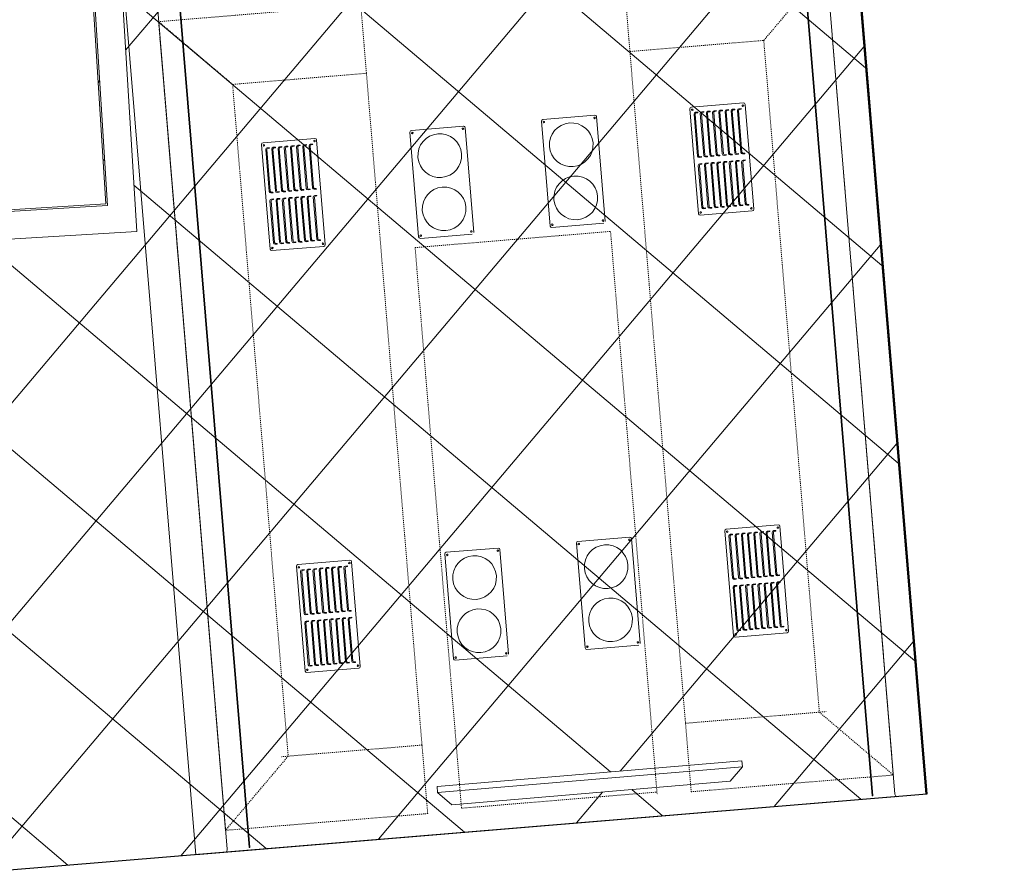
# Model space of a CAD drawing. Header units: millimetres. Extents: x 853417 to 929373, y -433185 to -369260.
# Tile 216 of 228: x 910617 to 913771, y -383041 to -380310. Entities that reach past the tile are written whole.
import ezdxf

# ---------------------------------------------------------------- set-up
doc = ezdxf.new("R2010")
doc.units = ezdxf.units.MM
doc.linetypes.add('Dash', pattern=[6.35, 3.175, -3.175])
for name, color, linetype, lineweight in [('I-FURN-PNLS', 7, 'Continuous', 9), ('KOKO-COLS', 7, 'Continuous', 9), ('KOKO-FLOR', 7, 'Continuous', 9), ('KOKO-FLOR-PATT', 7, 'Continuous', 9), ('KOKO-GENM', 7, 'Continuous', 9), ('KOKO-GENM-HDLN', 7, 'Dash', 9), ('KOKO-WALL', 7, 'Continuous', 9), ('KOKO_WALL', 7, 'Continuous', 9)]:
    doc.layers.add(name, color=color, linetype=linetype, lineweight=lineweight)

# ---------------------------------------------------------------- blocks, each defined once
blk = doc.blocks.new('Post - Ol_olev paekivipost 3-688282-1 korrus_SA_kunstihanke plaan')
at = {"layer": 'KOKO-COLS'}
for p, q in [((415, 415), (-415, 415)), ((-415, 415), (-415, -415)), ((415, -415), (415, 415)), ((-415, -415), (415, -415))]:
    blk.add_line(p, q, dxfattribs=at)
blk = doc.blocks.new('Ol_olev sisesein 23 - SS-01-3936557-1 korrus_SA_kunstihanke plaan')
at = {"layer": 'KOKO-WALL', "lineweight": 25}
for p, q in [((408756.1, 900791.3), (411546.1, 900933.3)), ((411546.1, 900933.3), (411716.8, 897581))]:
    blk.add_line(p, q, dxfattribs=at)
blk = doc.blocks.new('Framery 2Q - Framery 2Q standard table 72-4158664-1 korrus_SA_kunstihanke plaan')
at = {"layer": 'KOKO-GENM'}
for p, q in [((1402.5, 1174.7), (-1402.5, 1174.7)), ((-1402.5, 1174.7), (-1402.5, -1174.7)), ((-1393.5, 1073.2), (1393.5, 1073.2)), ((-1393.5, 1000.1), (-1393.5, 1002.1)), ((1393.5, 1002.1), (-1393.5, 1002.1)), ((-1393.5, 1000.1), (1393.5, 1000.1)), ((-850.4, 605), (-850.4, 772)), ((-845.4, 777), (-508.4, 777)), ((-830.8, 760.2), (-830.8, 753.2)), ((-828.8, 753.2), (-828.8, 757.5)), ((-825.8, 765.2), (-690.8, 765.2)), ((-691.4, 761.8), (-825.2, 761.8)), ((-687.8, 753.2), (-687.8, 757.5)), ((-685.8, 760.2), (-685.8, 753.2)), ((-665.8, 760.2), (-665.8, 753.2)), ((-663.8, 753.2), (-663.8, 757.5)), ((-660.8, 765.2), (-525.8, 765.2)), ((-526.4, 761.8), (-660.2, 761.8)), ((-522.8, 753.2), (-522.8, 757.5)), ((-520.8, 760.2), (-520.8, 753.2)), ((-503.4, 772), (-503.4, 605)), ((505.6, 605), (505.6, 772)), ((510.6, 777), (847.6, 777)), ((525.2, 760.2), (525.2, 753.2)), ((527.2, 753.2), (527.2, 757.5)), ((530.2, 765.2), (665.2, 765.2)), ((664.6, 761.8), (530.8, 761.8)), ((668.2, 753.2), (668.2, 757.5)), ((670.2, 760.2), (670.2, 753.2)), ((690.2, 760.2), (690.2, 753.2)), ((692.2, 753.2), (692.2, 757.5)), ((695.2, 765.2), (830.2, 765.2)), ((829.6, 761.8), (695.8, 761.8)), ((833.2, 753.2), (833.2, 757.5)), ((835.2, 760.2), (835.2, 753.2)), ((852.6, 772), (852.6, 605)), ((-828.8, 753.2), (-830.8, 753.2)), ((-830.8, 740.3), (-830.8, 733.3)), ((-828.8, 733.3), (-830.8, 733.3)), ((-828.8, 733.3), (-828.8, 737.6)), ((-825.8, 745.3), (-690.8, 745.3)), ((-691.4, 741.9), (-825.2, 741.9)), ((-685.8, 753.2), (-687.8, 753.2)), ((-687.8, 733.3), (-687.8, 737.6)), ((-685.8, 733.3), (-687.8, 733.3)), ((-685.8, 740.3), (-685.8, 733.3)), ((-663.8, 753.2), (-665.8, 753.2)), ((-665.8, 740.3), (-665.8, 733.3)), ((-663.8, 733.3), (-665.8, 733.3)), ((-663.8, 733.3), (-663.8, 737.6)), ((-660.8, 745.3), (-525.8, 745.3)), ((-526.4, 741.9), (-660.2, 741.9)), ((-520.8, 753.2), (-522.8, 753.2)), ((-522.8, 733.3), (-522.8, 737.6)), ((-520.8, 733.3), (-522.8, 733.3)), ((-520.8, 740.3), (-520.8, 733.3)), ((527.2, 753.2), (525.2, 753.2)), ((525.2, 740.3), (525.2, 733.3)), ((527.2, 733.3), (525.2, 733.3)), ((527.2, 733.3), (527.2, 737.6)), ((530.2, 745.3), (665.2, 745.3)), ((664.6, 741.9), (530.8, 741.9)), ((670.2, 753.2), (668.2, 753.2)), ((668.2, 733.3), (668.2, 737.6)), ((670.2, 733.3), (668.2, 733.3)), ((670.2, 740.3), (670.2, 733.3)), ((692.2, 753.2), (690.2, 753.2)), ((690.2, 740.3), (690.2, 733.3)), ((692.2, 733.3), (690.2, 733.3)), ((692.2, 733.3), (692.2, 737.6)), ((695.2, 745.3), (830.2, 745.3)), ((829.6, 741.9), (695.8, 741.9)), ((835.2, 753.2), (833.2, 753.2)), ((833.2, 733.3), (833.2, 737.6)), ((835.2, 733.3), (833.2, 733.3)), ((835.2, 740.3), (835.2, 733.3)), ((-830.8, 720.4), (-830.8, 713.4)), ((-828.8, 713.4), (-830.8, 713.4)), ((-830.8, 700.5), (-830.8, 693.5)), ((-828.8, 713.4), (-828.8, 717.8)), ((-828.8, 693.5), (-828.8, 697.9)), ((-825.8, 725.4), (-690.8, 725.4)), ((-825.8, 705.5), (-690.8, 705.5)), ((-691.4, 722), (-825.2, 722)), ((-691.4, 702.1), (-825.2, 702.1)), ((-687.8, 713.4), (-687.8, 717.8)), ((-685.8, 713.4), (-687.8, 713.4)), ((-687.8, 693.5), (-687.8, 697.9)), ((-685.8, 720.4), (-685.8, 713.4)), ((-685.8, 700.5), (-685.8, 693.5)), ((-665.8, 720.4), (-665.8, 713.4)), ((-663.8, 713.4), (-665.8, 713.4)), ((-665.8, 700.5), (-665.8, 693.5)), ((-663.8, 713.4), (-663.8, 717.8)), ((-663.8, 693.5), (-663.8, 697.9)), ((-660.8, 725.4), (-525.8, 725.4)), ((-660.8, 705.5), (-525.8, 705.5)), ((-526.4, 722), (-660.2, 722)), ((-526.4, 702.1), (-660.2, 702.1)), ((-522.8, 713.4), (-522.8, 717.8)), ((-520.8, 713.4), (-522.8, 713.4)), ((-522.8, 693.5), (-522.8, 697.9)), ((-520.8, 720.4), (-520.8, 713.4)), ((-520.8, 700.5), (-520.8, 693.5)), ((525.2, 720.4), (525.2, 713.4)), ((527.2, 713.4), (525.2, 713.4)), ((525.2, 700.5), (525.2, 693.5)), ((527.2, 713.4), (527.2, 717.8)), ((527.2, 693.5), (527.2, 697.9)), ((530.2, 725.4), (665.2, 725.4)), ((530.2, 705.5), (665.2, 705.5)), ((664.6, 722), (530.8, 722)), ((664.6, 702.1), (530.8, 702.1)), ((668.2, 713.4), (668.2, 717.8)), ((670.2, 713.4), (668.2, 713.4)), ((668.2, 693.5), (668.2, 697.9)), ((670.2, 720.4), (670.2, 713.4)), ((670.2, 700.5), (670.2, 693.5)), ((690.2, 720.4), (690.2, 713.4)), ((692.2, 713.4), (690.2, 713.4)), ((690.2, 700.5), (690.2, 693.5)), ((692.2, 713.4), (692.2, 717.8)), ((692.2, 693.5), (692.2, 697.9)), ((695.2, 725.4), (830.2, 725.4)), ((695.2, 705.5), (830.2, 705.5)), ((829.6, 722), (695.8, 722)), ((829.6, 702.1), (695.8, 702.1)), ((833.2, 713.4), (833.2, 717.8)), ((835.2, 713.4), (833.2, 713.4)), ((833.2, 693.5), (833.2, 697.9)), ((835.2, 720.4), (835.2, 713.4)), ((835.2, 700.5), (835.2, 693.5)), ((-828.8, 693.5), (-830.8, 693.5)), ((-830.8, 680.6), (-830.8, 673.6)), ((-828.8, 673.6), (-830.8, 673.6)), ((-828.8, 673.6), (-828.8, 678)), ((-825.8, 685.6), (-690.8, 685.6)), ((-825.8, 665.7), (-690.8, 665.7)), ((-691.4, 682.2), (-825.2, 682.2)), ((-685.8, 693.5), (-687.8, 693.5)), ((-687.8, 673.6), (-687.8, 678)), ((-685.8, 673.6), (-687.8, 673.6)), ((-685.8, 680.6), (-685.8, 673.6)), ((-663.8, 693.5), (-665.8, 693.5)), ((-665.8, 680.6), (-665.8, 673.6)), ((-663.8, 673.6), (-665.8, 673.6)), ((-663.8, 673.6), (-663.8, 678)), ((-660.8, 685.6), (-525.8, 685.6)), ((-660.8, 665.7), (-525.8, 665.7)), ((-526.4, 682.2), (-660.2, 682.2)), ((-520.8, 693.5), (-522.8, 693.5)), ((-522.8, 673.6), (-522.8, 678)), ((-520.8, 673.6), (-522.8, 673.6)), ((-520.8, 680.6), (-520.8, 673.6)), ((527.2, 693.5), (525.2, 693.5)), ((525.2, 680.6), (525.2, 673.6)), ((527.2, 673.6), (525.2, 673.6)), ((527.2, 673.6), (527.2, 678)), ((530.2, 685.6), (665.2, 685.6)), ((530.2, 665.7), (665.2, 665.7)), ((664.6, 682.2), (530.8, 682.2)), ((670.2, 693.5), (668.2, 693.5)), ((668.2, 673.6), (668.2, 678)), ((670.2, 673.6), (668.2, 673.6)), ((670.2, 680.6), (670.2, 673.6)), ((692.2, 693.5), (690.2, 693.5)), ((690.2, 680.6), (690.2, 673.6)), ((692.2, 673.6), (690.2, 673.6)), ((692.2, 673.6), (692.2, 678)), ((695.2, 685.6), (830.2, 685.6)), ((695.2, 665.7), (830.2, 665.7)), ((829.6, 682.2), (695.8, 682.2)), ((835.2, 693.5), (833.2, 693.5)), ((833.2, 673.6), (833.2, 678)), ((835.2, 673.6), (833.2, 673.6)), ((835.2, 680.6), (835.2, 673.6)), ((-830.8, 660.7), (-830.8, 653.7)), ((-828.8, 653.7), (-830.8, 653.7)), ((-830.8, 640.8), (-830.8, 633.8)), ((-828.8, 633.8), (-830.8, 633.8)), ((-828.8, 653.7), (-828.8, 658.1)), ((-828.8, 633.8), (-828.8, 638.2)), ((-825.8, 645.8), (-690.8, 645.8)), ((-691.4, 662.3), (-825.2, 662.3)), ((-691.4, 642.4), (-825.2, 642.4)), ((-687.8, 653.7), (-687.8, 658.1)), ((-685.8, 653.7), (-687.8, 653.7)), ((-687.8, 633.8), (-687.8, 638.2)), ((-685.8, 633.8), (-687.8, 633.8)), ((-685.8, 660.7), (-685.8, 653.7)), ((-685.8, 640.8), (-685.8, 633.8)), ((-665.8, 660.7), (-665.8, 653.7)), ((-663.8, 653.7), (-665.8, 653.7)), ((-665.8, 640.8), (-665.8, 633.8)), ((-663.8, 633.8), (-665.8, 633.8)), ((-663.8, 653.7), (-663.8, 658.1)), ((-663.8, 633.8), (-663.8, 638.2)), ((-660.8, 645.8), (-525.8, 645.8)), ((-526.4, 662.3), (-660.2, 662.3)), ((-526.4, 642.4), (-660.2, 642.4)), ((-522.8, 653.7), (-522.8, 658.1)), ((-520.8, 653.7), (-522.8, 653.7)), ((-522.8, 633.8), (-522.8, 638.2)), ((-520.8, 633.8), (-522.8, 633.8)), ((-520.8, 660.7), (-520.8, 653.7)), ((-520.8, 640.8), (-520.8, 633.8)), ((525.2, 660.7), (525.2, 653.7)), ((527.2, 653.7), (525.2, 653.7)), ((525.2, 640.8), (525.2, 633.8)), ((527.2, 633.8), (525.2, 633.8)), ((527.2, 653.7), (527.2, 658.1)), ((527.2, 633.8), (527.2, 638.2)), ((530.2, 645.8), (665.2, 645.8)), ((664.6, 662.3), (530.8, 662.3)), ((664.6, 642.4), (530.8, 642.4)), ((668.2, 653.7), (668.2, 658.1)), ((670.2, 653.7), (668.2, 653.7)), ((668.2, 633.8), (668.2, 638.2)), ((670.2, 633.8), (668.2, 633.8)), ((670.2, 660.7), (670.2, 653.7)), ((670.2, 640.8), (670.2, 633.8)), ((690.2, 660.7), (690.2, 653.7)), ((692.2, 653.7), (690.2, 653.7)), ((690.2, 640.8), (690.2, 633.8)), ((692.2, 633.8), (690.2, 633.8)), ((692.2, 653.7), (692.2, 658.1)), ((692.2, 633.8), (692.2, 638.2)), ((695.2, 645.8), (830.2, 645.8)), ((829.6, 662.3), (695.8, 662.3)), ((829.6, 642.4), (695.8, 642.4)), ((833.2, 653.7), (833.2, 658.1)), ((835.2, 653.7), (833.2, 653.7)), ((833.2, 633.8), (833.2, 638.2)), ((835.2, 633.8), (833.2, 633.8)), ((835.2, 660.7), (835.2, 653.7)), ((835.2, 640.8), (835.2, 633.8)), ((-508.4, 600), (-845.4, 600)), ((-830.8, 620.9), (-830.8, 613.9)), ((-828.8, 613.9), (-830.8, 613.9)), ((-828.8, 613.9), (-828.8, 618.3)), ((-825.8, 625.9), (-690.8, 625.9)), ((-691.4, 622.5), (-825.2, 622.5)), ((-687.8, 613.9), (-687.8, 618.3)), ((-685.8, 613.9), (-687.8, 613.9)), ((-685.8, 620.9), (-685.8, 613.9)), ((-665.8, 620.9), (-665.8, 613.9)), ((-663.8, 613.9), (-665.8, 613.9)), ((-663.8, 613.9), (-663.8, 618.3)), ((-660.8, 625.9), (-525.8, 625.9)), ((-526.4, 622.5), (-660.2, 622.5)), ((-522.8, 613.9), (-522.8, 618.3)), ((-520.8, 613.9), (-522.8, 613.9)), ((-520.8, 620.9), (-520.8, 613.9)), ((847.6, 600), (510.6, 600)), ((525.2, 620.9), (525.2, 613.9)), ((527.2, 613.9), (525.2, 613.9)), ((527.2, 613.9), (527.2, 618.3)), ((530.2, 625.9), (665.2, 625.9)), ((664.6, 622.5), (530.8, 622.5)), ((668.2, 613.9), (668.2, 618.3)), ((670.2, 613.9), (668.2, 613.9)), ((670.2, 620.9), (670.2, 613.9)), ((690.2, 620.9), (690.2, 613.9)), ((692.2, 613.9), (690.2, 613.9)), ((692.2, 613.9), (692.2, 618.3)), ((695.2, 625.9), (830.2, 625.9)), ((829.6, 622.5), (695.8, 622.5)), ((833.2, 613.9), (833.2, 618.3)), ((835.2, 613.9), (833.2, 613.9)), ((835.2, 620.9), (835.2, 613.9)), ((-850.4, 295), (-850.4, 128)), ((-508.4, 300), (-845.4, 300)), ((-503.4, 128), (-503.4, 295)), ((505.6, 295), (505.6, 128)), ((847.6, 300), (510.6, 300)), ((852.6, 128), (852.6, 295)), ((-845.4, 123), (-508.4, 123)), ((510.6, 123), (847.6, 123)), ((-508.4, -123), (-845.4, -123)), ((847.6, -123), (510.6, -123)), ((-850.4, -128), (-850.4, -295)), ((-503.4, -295), (-503.4, -128)), ((505.6, -128), (505.6, -295)), ((852.6, -295), (852.6, -128)), ((-845.4, -300), (-508.4, -300)), ((510.6, -300), (847.6, -300)), ((-850.4, -772), (-850.4, -605)), ((-845.4, -600), (-508.4, -600)), ((-830.8, -616.8), (-830.8, -623.8)), ((-828.8, -623.8), (-830.8, -623.8)), ((-828.8, -623.8), (-828.8, -619.5)), ((-825.8, -611.8), (-690.8, -611.8)), ((-691.4, -615.2), (-825.2, -615.2)), ((-687.8, -623.8), (-687.8, -619.5)), ((-685.8, -623.8), (-687.8, -623.8)), ((-685.8, -616.8), (-685.8, -623.8)), ((-665.8, -616.8), (-665.8, -623.8)), ((-663.8, -623.8), (-665.8, -623.8)), ((-663.8, -623.8), (-663.8, -619.5)), ((-660.8, -611.8), (-525.8, -611.8)), ((-526.4, -615.2), (-660.2, -615.2)), ((-522.8, -623.8), (-522.8, -619.5)), ((-520.8, -623.8), (-522.8, -623.8)), ((-520.8, -616.8), (-520.8, -623.8)), ((-503.4, -605), (-503.4, -772)), ((505.6, -772), (505.6, -605)), ((510.6, -600), (847.6, -600)), ((525.2, -616.8), (525.2, -623.8)), ((527.2, -623.8), (525.2, -623.8)), ((527.2, -623.8), (527.2, -619.5)), ((530.2, -611.8), (665.2, -611.8)), ((664.6, -615.2), (530.8, -615.2)), ((668.2, -623.8), (668.2, -619.5)), ((670.2, -623.8), (668.2, -623.8)), ((670.2, -616.8), (670.2, -623.8)), ((690.2, -616.8), (690.2, -623.8)), ((692.2, -623.8), (690.2, -623.8)), ((692.2, -623.8), (692.2, -619.5)), ((695.2, -611.8), (830.2, -611.8)), ((829.6, -615.2), (695.8, -615.2)), ((833.2, -623.8), (833.2, -619.5)), ((835.2, -623.8), (833.2, -623.8)), ((835.2, -616.8), (835.2, -623.8)), ((852.6, -605), (852.6, -772)), ((-830.8, -636.7), (-830.8, -643.7)), ((-828.8, -643.7), (-830.8, -643.7)), ((-830.8, -656.6), (-830.8, -663.6)), ((-828.8, -643.7), (-828.8, -639.4)), ((-828.8, -663.6), (-828.8, -659.2)), ((-825.8, -631.7), (-690.8, -631.7)), ((-825.8, -651.6), (-690.8, -651.6)), ((-691.4, -635.1), (-825.2, -635.1)), ((-691.4, -655), (-825.2, -655)), ((-687.8, -643.7), (-687.8, -639.4)), ((-685.8, -643.7), (-687.8, -643.7)), ((-687.8, -663.6), (-687.8, -659.2)), ((-685.8, -636.7), (-685.8, -643.7)), ((-685.8, -656.6), (-685.8, -663.6)), ((-665.8, -636.7), (-665.8, -643.7)), ((-663.8, -643.7), (-665.8, -643.7)), ((-665.8, -656.6), (-665.8, -663.6)), ((-663.8, -643.7), (-663.8, -639.4)), ((-663.8, -663.6), (-663.8, -659.2)), ((-660.8, -631.7), (-525.8, -631.7)), ((-660.8, -651.6), (-525.8, -651.6)), ((-526.4, -635.1), (-660.2, -635.1)), ((-526.4, -655), (-660.2, -655)), ((-522.8, -643.7), (-522.8, -639.4)), ((-520.8, -643.7), (-522.8, -643.7)), ((-522.8, -663.6), (-522.8, -659.2)), ((-520.8, -636.7), (-520.8, -643.7)), ((-520.8, -656.6), (-520.8, -663.6)), ((525.2, -636.7), (525.2, -643.7)), ((527.2, -643.7), (525.2, -643.7)), ((525.2, -656.6), (525.2, -663.6)), ((527.2, -643.7), (527.2, -639.4)), ((527.2, -663.6), (527.2, -659.2)), ((530.2, -631.7), (665.2, -631.7)), ((530.2, -651.6), (665.2, -651.6)), ((664.6, -635.1), (530.8, -635.1)), ((664.6, -655), (530.8, -655)), ((668.2, -643.7), (668.2, -639.4)), ((670.2, -643.7), (668.2, -643.7)), ((668.2, -663.6), (668.2, -659.2)), ((670.2, -636.7), (670.2, -643.7)), ((670.2, -656.6), (670.2, -663.6)), ((690.2, -636.7), (690.2, -643.7)), ((692.2, -643.7), (690.2, -643.7)), ((690.2, -656.6), (690.2, -663.6)), ((692.2, -643.7), (692.2, -639.4)), ((692.2, -663.6), (692.2, -659.2)), ((695.2, -631.7), (830.2, -631.7)), ((695.2, -651.6), (830.2, -651.6)), ((829.6, -635.1), (695.8, -635.1)), ((829.6, -655), (695.8, -655)), ((833.2, -643.7), (833.2, -639.4)), ((835.2, -643.7), (833.2, -643.7)), ((833.2, -663.6), (833.2, -659.2)), ((835.2, -636.7), (835.2, -643.7)), ((835.2, -656.6), (835.2, -663.6)), ((-828.8, -663.6), (-830.8, -663.6)), ((-830.8, -676.5), (-830.8, -683.5)), ((-828.8, -683.5), (-830.8, -683.5)), ((-828.8, -683.5), (-828.8, -679.1)), ((-825.8, -671.5), (-690.8, -671.5)), ((-825.8, -691.4), (-690.8, -691.4)), ((-691.4, -674.9), (-825.2, -674.9)), ((-685.8, -663.6), (-687.8, -663.6)), ((-687.8, -683.5), (-687.8, -679.1)), ((-685.8, -683.5), (-687.8, -683.5)), ((-685.8, -676.5), (-685.8, -683.5)), ((-663.8, -663.6), (-665.8, -663.6)), ((-665.8, -676.5), (-665.8, -683.5)), ((-663.8, -683.5), (-665.8, -683.5)), ((-663.8, -683.5), (-663.8, -679.1)), ((-660.8, -671.5), (-525.8, -671.5)), ((-660.8, -691.4), (-525.8, -691.4)), ((-526.4, -674.9), (-660.2, -674.9)), ((-520.8, -663.6), (-522.8, -663.6)), ((-522.8, -683.5), (-522.8, -679.1)), ((-520.8, -683.5), (-522.8, -683.5)), ((-520.8, -676.5), (-520.8, -683.5)), ((527.2, -663.6), (525.2, -663.6)), ((525.2, -676.5), (525.2, -683.5)), ((527.2, -683.5), (525.2, -683.5)), ((527.2, -683.5), (527.2, -679.1)), ((530.2, -671.5), (665.2, -671.5)), ((530.2, -691.4), (665.2, -691.4)), ((664.6, -674.9), (530.8, -674.9)), ((670.2, -663.6), (668.2, -663.6)), ((668.2, -683.5), (668.2, -679.1)), ((670.2, -683.5), (668.2, -683.5)), ((670.2, -676.5), (670.2, -683.5)), ((692.2, -663.6), (690.2, -663.6)), ((690.2, -676.5), (690.2, -683.5)), ((692.2, -683.5), (690.2, -683.5)), ((692.2, -683.5), (692.2, -679.1)), ((695.2, -671.5), (830.2, -671.5)), ((695.2, -691.4), (830.2, -691.4)), ((829.6, -674.9), (695.8, -674.9)), ((835.2, -663.6), (833.2, -663.6)), ((833.2, -683.5), (833.2, -679.1)), ((835.2, -683.5), (833.2, -683.5)), ((835.2, -676.5), (835.2, -683.5)), ((-830.8, -696.4), (-830.8, -703.4)), ((-828.8, -703.4), (-830.8, -703.4)), ((-830.8, -716.3), (-830.8, -723.3)), ((-828.8, -723.3), (-830.8, -723.3)), ((-828.8, -703.4), (-828.8, -699)), ((-828.8, -723.3), (-828.8, -718.9)), ((-825.8, -711.3), (-690.8, -711.3)), ((-691.4, -694.8), (-825.2, -694.8)), ((-691.4, -714.7), (-825.2, -714.7)), ((-687.8, -703.4), (-687.8, -699)), ((-685.8, -703.4), (-687.8, -703.4)), ((-687.8, -723.3), (-687.8, -718.9)), ((-685.8, -723.3), (-687.8, -723.3)), ((-685.8, -696.4), (-685.8, -703.4)), ((-685.8, -716.3), (-685.8, -723.3)), ((-665.8, -696.4), (-665.8, -703.4)), ((-663.8, -703.4), (-665.8, -703.4)), ((-665.8, -716.3), (-665.8, -723.3)), ((-663.8, -723.3), (-665.8, -723.3)), ((-663.8, -703.4), (-663.8, -699)), ((-663.8, -723.3), (-663.8, -718.9)), ((-660.8, -711.3), (-525.8, -711.3)), ((-526.4, -694.8), (-660.2, -694.8)), ((-526.4, -714.7), (-660.2, -714.7)), ((-522.8, -703.4), (-522.8, -699)), ((-520.8, -703.4), (-522.8, -703.4)), ((-522.8, -723.3), (-522.8, -718.9)), ((-520.8, -723.3), (-522.8, -723.3)), ((-520.8, -696.4), (-520.8, -703.4)), ((-520.8, -716.3), (-520.8, -723.3)), ((525.2, -696.4), (525.2, -703.4)), ((527.2, -703.4), (525.2, -703.4)), ((525.2, -716.3), (525.2, -723.3)), ((527.2, -723.3), (525.2, -723.3)), ((527.2, -703.4), (527.2, -699)), ((527.2, -723.3), (527.2, -718.9)), ((530.2, -711.3), (665.2, -711.3)), ((664.6, -694.8), (530.8, -694.8)), ((664.6, -714.7), (530.8, -714.7)), ((668.2, -703.4), (668.2, -699)), ((670.2, -703.4), (668.2, -703.4)), ((668.2, -723.3), (668.2, -718.9)), ((670.2, -723.3), (668.2, -723.3)), ((670.2, -696.4), (670.2, -703.4)), ((670.2, -716.3), (670.2, -723.3)), ((690.2, -696.4), (690.2, -703.4)), ((692.2, -703.4), (690.2, -703.4)), ((690.2, -716.3), (690.2, -723.3)), ((692.2, -723.3), (690.2, -723.3)), ((692.2, -703.4), (692.2, -699)), ((692.2, -723.3), (692.2, -718.9)), ((695.2, -711.3), (830.2, -711.3)), ((829.6, -694.8), (695.8, -694.8)), ((829.6, -714.7), (695.8, -714.7)), ((833.2, -703.4), (833.2, -699)), ((835.2, -703.4), (833.2, -703.4)), ((833.2, -723.3), (833.2, -718.9)), ((835.2, -723.3), (833.2, -723.3)), ((835.2, -696.4), (835.2, -703.4)), ((835.2, -716.3), (835.2, -723.3)), ((-830.8, -736.2), (-830.8, -743.2)), ((-828.8, -743.2), (-830.8, -743.2)), ((-830.8, -756.1), (-830.8, -763.1)), ((-828.8, -743.2), (-828.8, -738.8)), ((-825.8, -731.2), (-690.8, -731.2)), ((-825.8, -751.1), (-690.8, -751.1)), ((-691.4, -734.6), (-825.2, -734.6)), ((-691.4, -754.5), (-825.2, -754.5)), ((-687.8, -743.2), (-687.8, -738.8)), ((-685.8, -743.2), (-687.8, -743.2)), ((-685.8, -736.2), (-685.8, -743.2)), ((-685.8, -756.1), (-685.8, -763.1)), ((-665.8, -736.2), (-665.8, -743.2)), ((-663.8, -743.2), (-665.8, -743.2)), ((-665.8, -756.1), (-665.8, -763.1)), ((-663.8, -743.2), (-663.8, -738.8)), ((-660.8, -731.2), (-525.8, -731.2)), ((-660.8, -751.1), (-525.8, -751.1)), ((-526.4, -734.6), (-660.2, -734.6)), ((-526.4, -754.5), (-660.2, -754.5)), ((-522.8, -743.2), (-522.8, -738.8)), ((-520.8, -743.2), (-522.8, -743.2)), ((-520.8, -736.2), (-520.8, -743.2)), ((-520.8, -756.1), (-520.8, -763.1)), ((525.2, -736.2), (525.2, -743.2)), ((527.2, -743.2), (525.2, -743.2)), ((525.2, -756.1), (525.2, -763.1)), ((527.2, -743.2), (527.2, -738.8)), ((530.2, -731.2), (665.2, -731.2)), ((530.2, -751.1), (665.2, -751.1)), ((664.6, -734.6), (530.8, -734.6)), ((664.6, -754.5), (530.8, -754.5)), ((668.2, -743.2), (668.2, -738.8)), ((670.2, -743.2), (668.2, -743.2)), ((670.2, -736.2), (670.2, -743.2)), ((670.2, -756.1), (670.2, -763.1)), ((690.2, -736.2), (690.2, -743.2)), ((692.2, -743.2), (690.2, -743.2)), ((690.2, -756.1), (690.2, -763.1)), ((692.2, -743.2), (692.2, -738.8)), ((695.2, -731.2), (830.2, -731.2)), ((695.2, -751.1), (830.2, -751.1)), ((829.6, -734.6), (695.8, -734.6)), ((829.6, -754.5), (695.8, -754.5)), ((833.2, -743.2), (833.2, -738.8)), ((835.2, -743.2), (833.2, -743.2)), ((835.2, -736.2), (835.2, -743.2)), ((835.2, -756.1), (835.2, -763.1)), ((-508.4, -777), (-845.4, -777)), ((-828.8, -763.1), (-830.8, -763.1)), ((-828.8, -763.1), (-828.8, -758.7)), ((-687.8, -763.1), (-687.8, -758.7)), ((-685.8, -763.1), (-687.8, -763.1)), ((-663.8, -763.1), (-665.8, -763.1)), ((-663.8, -763.1), (-663.8, -758.7)), ((-522.8, -763.1), (-522.8, -758.7)), ((-520.8, -763.1), (-522.8, -763.1)), ((847.6, -777), (510.6, -777)), ((527.2, -763.1), (525.2, -763.1)), ((527.2, -763.1), (527.2, -758.7)), ((668.2, -763.1), (668.2, -758.7)), ((670.2, -763.1), (668.2, -763.1)), ((692.2, -763.1), (690.2, -763.1)), ((692.2, -763.1), (692.2, -758.7)), ((833.2, -763.1), (833.2, -758.7)), ((835.2, -763.1), (833.2, -763.1)), ((-1393.5, -1002.1), (-1393.5, -1000.1)), ((1393.5, -1000.1), (-1393.5, -1000.1)), ((-1393.5, -1002.1), (1393.5, -1002.1)), ((1393.5, -1073.2), (-1393.5, -1073.2)), ((1402.5, -1174.7), (-1402.5, -1174.7))]:
    blk.add_line(p, q, dxfattribs=at)
for centre, radius, start, end in [((-1393.5, 1085.4), 12.1, 222.075, 270), ((-845.4, 772), 5, 90, 180), ((-841.9, 769.9), 2.5, 90, 270), ((-841.9, 769.9), 2.5, 270, 90), ((-825.8, 760.2), 5, 90, 180), ((-824.5, 757.5), 4.3, 99.3689, 180), ((-692.1, 757.5), 4.3, 0, 80.6311), ((-690.8, 760.2), 5, 0, 90), ((-660.8, 760.2), 5, 90, 180), ((-659.5, 757.5), 4.3, 99.3689, 180), ((-527.1, 757.5), 4.3, 0, 80.6311), ((-525.8, 760.2), 5, 0, 90), ((-511.9, 769.9), 2.5, 90, 270), ((-511.9, 769.9), 2.5, 270, 90), ((-508.4, 772), 5, 0, 90), ((510.6, 772), 5, 90, 180), ((514.1, 769.9), 2.5, 90, 270), ((514.1, 769.9), 2.5, 270, 90), ((530.2, 760.2), 5, 90, 180), ((531.5, 757.5), 4.3, 99.3689, 180), ((663.9, 757.5), 4.3, 0, 80.6311), ((665.2, 760.2), 5, 360, 90), ((695.2, 760.2), 5, 90, 180), ((696.5, 757.5), 4.3, 99.3689, 180), ((828.9, 757.5), 4.3, 0, 80.6311), ((830.2, 760.2), 5, 0, 90), ((844.1, 769.9), 2.5, 90, 270), ((844.1, 769.9), 2.5, 270, 90), ((847.6, 772), 5, 360, 90), ((-825.8, 740.3), 5, 90, 180), ((-824.5, 737.6), 4.3, 99.3689, 180), ((-692.1, 737.6), 4.3, 0, 80.6311), ((-690.8, 740.3), 5, 360, 90), ((-660.8, 740.3), 5, 90, 180), ((-659.5, 737.6), 4.3, 99.3689, 180), ((-527.1, 737.6), 4.3, 0, 80.6311), ((-525.8, 740.3), 5, 0, 90), ((530.2, 740.3), 5, 90, 180), ((531.5, 737.6), 4.3, 99.3689, 180), ((663.9, 737.6), 4.3, 0, 80.6311), ((665.2, 740.3), 5, 360, 90), ((695.2, 740.3), 5, 90, 180), ((696.5, 737.6), 4.3, 99.3689, 180), ((828.9, 737.6), 4.3, 0, 80.6311), ((830.2, 740.3), 5, 0, 90), ((-825.8, 720.4), 5, 90, 180), ((-825.8, 700.5), 5, 90, 180), ((-824.5, 717.8), 4.3, 99.3689, 180), ((-824.5, 697.9), 4.3, 99.3689, 180), ((-692.1, 717.8), 4.3, 360, 80.6311), ((-692.1, 697.9), 4.3, 360, 80.6311), ((-690.8, 720.4), 5, 0, 90), ((-690.8, 700.5), 5, 0, 90), ((-660.8, 720.4), 5, 90, 180), ((-660.8, 700.5), 5, 90, 180), ((-659.5, 717.8), 4.3, 99.3689, 180), ((-659.5, 697.9), 4.3, 99.3689, 180), ((-527.1, 717.8), 4.3, 360, 80.6311), ((-527.1, 697.9), 4.3, 0, 80.6311), ((-525.8, 720.4), 5, 0, 90), ((-525.8, 700.5), 5, 360, 90), ((530.2, 720.4), 5, 90, 180), ((530.2, 700.5), 5, 90, 180), ((531.5, 717.8), 4.3, 99.3689, 180), ((531.5, 697.9), 4.3, 99.3689, 180), ((663.9, 717.8), 4.3, 360, 80.6311), ((663.9, 697.9), 4.3, 0, 80.6311), ((665.2, 720.4), 5, 0, 90), ((665.2, 700.5), 5, 0, 90), ((695.2, 720.4), 5, 90, 180), ((695.2, 700.5), 5, 90, 180), ((696.5, 717.8), 4.3, 99.3689, 180), ((696.5, 697.9), 4.3, 99.3689, 180), ((828.9, 717.8), 4.3, 360, 80.6311), ((828.9, 697.9), 4.3, 360, 80.6311), ((830.2, 720.4), 5, 0, 90), ((830.2, 700.5), 5, 0, 90), ((-825.8, 680.6), 5, 90, 180), ((-825.8, 660.7), 5, 90, 180), ((-824.5, 678), 4.3, 99.3689, 180), ((-692.1, 678), 4.3, 0, 80.6311), ((-690.8, 680.6), 5, 360, 90), ((-690.8, 660.7), 5, 0, 90), ((-660.8, 680.6), 5, 90, 180), ((-660.8, 660.7), 5, 90, 180), ((-659.5, 678), 4.3, 99.3689, 180), ((-527.1, 678), 4.3, 0, 80.6311), ((-525.8, 680.6), 5, 0, 90), ((-525.8, 660.7), 5, 0, 90), ((530.2, 680.6), 5, 90, 180), ((530.2, 660.7), 5, 90, 180), ((531.5, 678), 4.3, 99.3689, 180), ((663.9, 678), 4.3, 0, 80.6311), ((665.2, 680.6), 5, 0, 90), ((665.2, 660.7), 5, 360, 90), ((695.2, 680.6), 5, 90, 180), ((695.2, 660.7), 5, 90, 180), ((696.5, 678), 4.3, 99.3689, 180), ((828.9, 678), 4.3, 0, 80.6311), ((830.2, 680.6), 5, 360, 90), ((830.2, 660.7), 5, 0, 90), ((-825.8, 640.8), 5, 90, 180), ((-824.5, 658.1), 4.3, 99.3689, 180), ((-824.5, 638.2), 4.3, 99.3689, 180), ((-692.1, 658.1), 4.3, 360, 80.6311), ((-692.1, 638.2), 4.3, 0, 80.6311), ((-690.8, 640.8), 5, 0, 90), ((-660.8, 640.8), 5, 90, 180), ((-659.5, 658.1), 4.3, 99.3689, 180), ((-659.5, 638.2), 4.3, 99.3689, 180), ((-527.1, 658.1), 4.3, 0, 80.6311), ((-527.1, 638.2), 4.3, 360, 80.6311), ((-525.8, 640.8), 5, 0, 90), ((530.2, 640.8), 5, 90, 180), ((531.5, 658.1), 4.3, 99.3689, 180), ((531.5, 638.2), 4.3, 99.3689, 180), ((663.9, 658.1), 4.3, 0, 80.6311), ((663.9, 638.2), 4.3, 360, 80.6311), ((665.2, 640.8), 5, 0, 90), ((695.2, 640.8), 5, 90, 180), ((696.5, 658.1), 4.3, 99.3689, 180), ((696.5, 638.2), 4.3, 99.3689, 180), ((828.9, 658.1), 4.3, 0, 80.6311), ((828.9, 638.2), 4.3, 360, 80.6311), ((830.2, 640.8), 5, 0, 90), ((-845.4, 605), 5, 180, 270), ((-841.9, 607.1), 2.5, 90, 270), ((-841.9, 607.1), 2.5, 270, 90), ((-825.8, 620.9), 5, 90, 180), ((-824.5, 618.3), 4.3, 99.3689, 180), ((-692.1, 618.3), 4.3, 360, 80.6311), ((-690.8, 620.9), 5, 0, 90), ((-660.8, 620.9), 5, 90, 180), ((-659.5, 618.3), 4.3, 99.3689, 180), ((-527.1, 618.3), 4.3, 0, 80.6311), ((-525.8, 620.9), 5, 0, 90), ((-511.9, 607.1), 2.5, 90, 270), ((-511.9, 607.1), 2.5, 270, 90), ((-508.4, 605), 5, 270, 360), ((510.6, 605), 5, 180, 270), ((514.1, 607.1), 2.5, 90, 270), ((514.1, 607.1), 2.5, 270, 90), ((530.2, 620.9), 5, 90, 180), ((531.5, 618.3), 4.3, 99.3689, 180), ((663.9, 618.3), 4.3, 0, 80.6311), ((665.2, 620.9), 5, 0, 90), ((695.2, 620.9), 5, 90, 180), ((696.5, 618.3), 4.3, 99.3689, 180), ((828.9, 618.3), 4.3, 360, 80.6311), ((830.2, 620.9), 5, 0, 90), ((844.1, 607.1), 2.5, 90, 270), ((844.1, 607.1), 2.5, 270, 90), ((847.6, 605), 5, 270, 360), ((-845.4, 295), 5, 90, 180), ((-841.9, 292.9), 2.5, 90, 270), ((-841.9, 292.9), 2.5, 270, 90), ((-511.9, 292.9), 2.5, 90, 270), ((-511.9, 292.9), 2.5, 270, 90), ((-508.4, 295), 5, 0, 90), ((510.6, 295), 5, 90, 180), ((514.1, 292.9), 2.5, 90, 270), ((514.1, 292.9), 2.5, 270, 90), ((844.1, 292.9), 2.5, 90, 270), ((844.1, 292.9), 2.5, 270, 90), ((847.6, 295), 5, 360, 90), ((-762.3, 211.3), 70, 90, 270), ((-762.3, 211.3), 70, 270, 90), ((-591.5, 211.3), 70, 90, 270), ((-591.5, 211.3), 70, 270, 90), ((593.7, 211.3), 70, 90, 270), ((593.7, 211.3), 70, 270, 90), ((764.5, 211.3), 70, 90, 270), ((764.5, 211.3), 70, 270, 90), ((-841.9, 130.1), 2.5, 90, 270), ((-841.9, 130.1), 2.5, 270, 90), ((-511.9, 130.1), 2.5, 90, 270), ((-511.9, 130.1), 2.5, 270, 90), ((-508.4, 128), 5, 270, 360), ((514.1, 130.1), 2.5, 90, 270), ((514.1, 130.1), 2.5, 270, 90), ((844.1, 130.1), 2.5, 90, 270), ((844.1, 130.1), 2.5, 270, 90), ((847.6, 128), 5, 270, 0), ((-845.4, -128), 5, 90, 180), ((-508.4, -128), 5, 0, 90), ((510.6, -128), 5, 90, 180), ((847.6, -128), 5, 360, 90), ((-841.9, -130.1), 2.5, 90, 270), ((-841.9, -130.1), 2.5, 270, 90), ((-762.3, -211.7), 70, 90, 270), ((-762.3, -211.7), 70, 270, 90), ((-591.5, -211.7), 70, 90, 270), ((-591.5, -211.7), 70, 270, 90), ((-511.9, -130.1), 2.5, 90, 270), ((-511.9, -130.1), 2.5, 270, 90), ((514.1, -130.1), 2.5, 90, 270), ((514.1, -130.1), 2.5, 270, 90), ((593.7, -211.7), 70, 90, 270), ((593.7, -211.7), 70, 270, 90), ((764.5, -211.7), 70, 90, 270), ((764.5, -211.7), 70, 270, 90), ((844.1, -130.1), 2.5, 90, 270), ((844.1, -130.1), 2.5, 270, 90), ((-841.9, -292.9), 2.5, 90, 270), ((-841.9, -292.9), 2.5, 270, 90), ((-511.9, -292.9), 2.5, 90, 270), ((-511.9, -292.9), 2.5, 270, 90), ((-508.4, -295), 5, 270, 360), ((514.1, -292.9), 2.5, 90, 270), ((514.1, -292.9), 2.5, 270, 90), ((844.1, -292.9), 2.5, 90, 270), ((844.1, -292.9), 2.5, 270, 90), ((847.6, -295), 5, 270, 360), ((-845.4, -605), 5, 90, 180), ((-841.9, -607.1), 2.5, 90, 270), ((-841.9, -607.1), 2.5, 270, 90), ((-825.8, -616.8), 5, 90, 180), ((-824.5, -619.5), 4.3, 99.3689, 180), ((-692.1, -619.5), 4.3, 0, 80.6311), ((-690.8, -616.8), 5, 0, 90), ((-660.8, -616.8), 5, 90, 180), ((-659.5, -619.5), 4.3, 99.3689, 180), ((-527.1, -619.5), 4.3, 0, 80.6311), ((-525.8, -616.8), 5, 0, 90), ((-511.9, -607.1), 2.5, 90, 270), ((-511.9, -607.1), 2.5, 270, 90), ((-508.4, -605), 5, 0, 90), ((510.6, -605), 5, 90, 180), ((514.1, -607.1), 2.5, 90, 270), ((514.1, -607.1), 2.5, 270, 90), ((530.2, -616.8), 5, 90, 180), ((531.5, -619.5), 4.3, 99.3689, 180), ((663.9, -619.5), 4.3, 0, 80.6311), ((665.2, -616.8), 5, 360, 90), ((695.2, -616.8), 5, 90, 180), ((696.5, -619.5), 4.3, 99.3689, 180), ((828.9, -619.5), 4.3, 0, 80.6311), ((830.2, -616.8), 5, 0, 90), ((844.1, -607.1), 2.5, 90, 270), ((844.1, -607.1), 2.5, 270, 90), ((847.6, -605), 5, 0, 90), ((-825.8, -636.7), 5, 90, 180), ((-825.8, -656.6), 5, 90, 180), ((-824.5, -639.4), 4.3, 99.3689, 180), ((-824.5, -659.2), 4.3, 99.3689, 180), ((-692.1, -639.4), 4.3, 0, 80.6311), ((-692.1, -659.2), 4.3, 0, 80.6311), ((-690.8, -636.7), 5, 360, 90), ((-690.8, -656.6), 5, 360, 90), ((-660.8, -636.7), 5, 90, 180), ((-660.8, -656.6), 5, 90, 180), ((-659.5, -639.4), 4.3, 99.3689, 180), ((-659.5, -659.2), 4.3, 99.3689, 180), ((-527.1, -639.4), 4.3, 360, 80.6311), ((-527.1, -659.2), 4.3, 0, 80.6311), ((-525.8, -636.7), 5, 0, 90), ((-525.8, -656.6), 5, 0, 90), ((530.2, -636.7), 5, 90, 180), ((530.2, -656.6), 5, 90, 180), ((531.5, -639.4), 4.3, 99.3689, 180), ((531.5, -659.2), 4.3, 99.3689, 180), ((663.9, -639.4), 4.3, 360, 80.6311), ((663.9, -659.2), 4.3, 360, 80.6311), ((665.2, -636.7), 5, 0, 90), ((665.2, -656.6), 5, 0, 90), ((695.2, -636.7), 5, 90, 180), ((695.2, -656.6), 5, 90, 180), ((696.5, -639.4), 4.3, 99.3689, 180), ((696.5, -659.2), 4.3, 99.3689, 180), ((828.9, -639.4), 4.3, 0, 80.6311), ((828.9, -659.2), 4.3, 0, 80.6311), ((830.2, -636.7), 5, 0, 90), ((830.2, -656.6), 5, 0, 90), ((-825.8, -676.5), 5, 90, 180), ((-825.8, -696.4), 5, 90, 180), ((-824.5, -679.1), 4.3, 99.3689, 180), ((-692.1, -679.1), 4.3, 360, 80.6311), ((-690.8, -676.5), 5, 0, 90), ((-690.8, -696.4), 5, 360, 90), ((-660.8, -676.5), 5, 90, 180), ((-660.8, -696.4), 5, 90, 180), ((-659.5, -679.1), 4.3, 99.3689, 180), ((-527.1, -679.1), 4.3, 0, 80.6311), ((-525.8, -676.5), 5, 0, 90), ((-525.8, -696.4), 5, 0, 90), ((530.2, -676.5), 5, 90, 180), ((530.2, -696.4), 5, 90, 180), ((531.5, -679.1), 4.3, 99.3689, 180), ((663.9, -679.1), 4.3, 360, 80.6311), ((665.2, -676.5), 5, 0, 90), ((665.2, -696.4), 5, 360, 90), ((695.2, -676.5), 5, 90, 180), ((695.2, -696.4), 5, 90, 180), ((696.5, -679.1), 4.3, 99.3689, 180), ((828.9, -679.1), 4.3, 0, 80.6311), ((830.2, -676.5), 5, 360, 90), ((830.2, -696.4), 5, 0, 90), ((-825.8, -716.3), 5, 90, 180), ((-824.5, -699), 4.3, 99.3689, 180), ((-824.5, -718.9), 4.3, 99.3689, 180), ((-692.1, -699), 4.3, 0, 80.6311), ((-692.1, -718.9), 4.3, 0, 80.6311), ((-690.8, -716.3), 5, 0, 90), ((-660.8, -716.3), 5, 90, 180), ((-659.5, -699), 4.3, 99.3689, 180), ((-659.5, -718.9), 4.3, 99.3689, 180), ((-527.1, -699), 4.3, 0, 80.6311), ((-527.1, -718.9), 4.3, 0, 80.6311), ((-525.8, -716.3), 5, 0, 90), ((530.2, -716.3), 5, 90, 180), ((531.5, -699), 4.3, 99.3689, 180), ((531.5, -718.9), 4.3, 99.3689, 180), ((663.9, -699), 4.3, 0, 80.6311), ((663.9, -718.9), 4.3, 0, 80.6311), ((665.2, -716.3), 5, 0, 90), ((695.2, -716.3), 5, 90, 180), ((696.5, -699), 4.3, 99.3689, 180), ((696.5, -718.9), 4.3, 99.3689, 180), ((828.9, -699), 4.3, 0, 80.6311), ((828.9, -718.9), 4.3, 360, 80.6311), ((830.2, -716.3), 5, 360, 90), ((-825.8, -736.2), 5, 90, 180), ((-825.8, -756.1), 5, 90, 180), ((-824.5, -738.8), 4.3, 99.3689, 180), ((-824.5, -758.7), 4.3, 99.3689, 180), ((-692.1, -738.8), 4.3, 0, 80.6311), ((-692.1, -758.7), 4.3, 0, 80.6311), ((-690.8, -736.2), 5, 360, 90), ((-690.8, -756.1), 5, 0, 90), ((-660.8, -736.2), 5, 90, 180), ((-660.8, -756.1), 5, 90, 180), ((-659.5, -738.8), 4.3, 99.3689, 180), ((-659.5, -758.7), 4.3, 99.3689, 180), ((-527.1, -738.8), 4.3, 0, 80.6311), ((-527.1, -758.7), 4.3, 360, 80.6311), ((-525.8, -736.2), 5, 0, 90), ((-525.8, -756.1), 5, 0, 90), ((530.2, -736.2), 5, 90, 180), ((530.2, -756.1), 5, 90, 180), ((531.5, -738.8), 4.3, 99.3689, 180), ((531.5, -758.7), 4.3, 99.3689, 180), ((663.9, -738.8), 4.3, 0, 80.6311), ((663.9, -758.7), 4.3, 0, 80.6311), ((665.2, -736.2), 5, 0, 90), ((665.2, -756.1), 5, 360, 90), ((695.2, -736.2), 5, 90, 180), ((695.2, -756.1), 5, 90, 180), ((696.5, -738.8), 4.3, 99.3689, 180), ((696.5, -758.7), 4.3, 99.3689, 180), ((828.9, -738.8), 4.3, 0, 80.6311), ((828.9, -758.7), 4.3, 0, 80.6311), ((830.2, -736.2), 5, 0, 90), ((830.2, -756.1), 5, 0, 90), ((-845.4, -772), 5, 180, 270), ((-841.9, -769.9), 2.5, 90, 270), ((-841.9, -769.9), 2.5, 270, 90), ((-511.9, -769.9), 2.5, 90, 270), ((-511.9, -769.9), 2.5, 270, 90), ((-508.4, -772), 5, 270, 360), ((510.6, -772), 5, 180, 270), ((514.1, -769.9), 2.5, 90, 270), ((514.1, -769.9), 2.5, 270, 90), ((844.1, -769.9), 2.5, 90, 270), ((844.1, -769.9), 2.5, 270, 90), ((847.6, -772), 5, 270, 360), ((-1393.5, -1085.4), 12.1, 90, 137.925)]:
    blk.add_arc(centre, radius, start, end, dxfattribs=at)
at = {"layer": 'KOKO-GENM-HDLN'}
for p, q in [((-1112.3, 853.7), (-1332.5, 1073.5)), ((-1332.5, 1073.5), (-1332.5, 423.5)), ((-1332.5, 1073.5), (1266.5, 1073.5)), ((1046.7, 853.7), (1266.5, 1073.5)), ((1266.5, 423.5), (1266.5, 1073.5)), ((-1112.3, 423.5), (-1112.3, 875.5)), ((1046.7, 853.7), (-1112.3, 853.7)), ((1046.7, 423.5), (1046.7, 853.7)), ((-1332.5, 423.5), (1266.5, 423.5)), ((-1324.3, 314.1), (-1324.3, -314.1)), ((477.5, 314.1), (-1324.3, 314.1)), ((477.5, 314.1), (477.5, -314.1)), ((477.5, -314.1), (-1332.5, -314.1)), ((-1332.5, -1073.5), (-1332.5, -423.5)), ((-1332.5, -423.5), (1266.5, -423.5)), ((-1112.3, -423.5), (-1112.3, -875.5)), ((1046.7, -423.5), (1046.7, -853.7)), ((-1112.3, -853.7), (-1332.5, -1073.5)), ((1046.7, -853.7), (-1112.3, -853.7)), ((1046.7, -853.7), (1266.5, -1073.5)), ((-1332.5, -1073.5), (1266.5, -1073.5))]:
    blk.add_line(p, q, dxfattribs=at)
blk = doc.blocks.new('VCT-väiksem6 - VCT-väiksem-4716273-1 korrus_SA_kunstihanke plaan')
at = {"layer": 'I-FURN-PNLS'}
for p, q in [((435545.3, 854549.2), (434565.3, 854549.2)), ((434565.3, 854549.2), (434565.3, 854529.2)), ((435545.3, 854529.2), (435545.3, 854549.2)), ((434565.3, 854529.2), (434607.8, 854486.8)), ((435545.3, 854529.2), (434565.3, 854529.2)), ((434565.3, 854529.2), (434607.8, 854486.8)), ((435502.9, 854486.8), (435545.3, 854529.2)), ((435502.9, 854486.8), (435545.3, 854529.2)), ((434607.8, 854486.8), (435502.9, 854486.8)), ((434607.8, 854486.8), (435502.9, 854486.8))]:
    blk.add_line(p, q, dxfattribs=at)
blk = doc.blocks.new('Kate1 - Kate-6911483-1 korrus_SA_kunstihanke plaan')
at = {"layer": 'KOKO_WALL'}
for p, q in [((408646.5, 898430.6), (409664, 898461.4)), ((409664, 898461.4), (409694.9, 897443.9)), ((408677.4, 897413), (408646.5, 898430.6)), ((409577.8, 898369.8), (408738.1, 898344.3)), ((409603.3, 897530.2), (409577.8, 898369.8)), ((408738.1, 898344.3), (408763.6, 897504.7)), ((409603.3, 897530.2), (408763.6, 897504.7)), ((409694.9, 897443.9), (408677.4, 897413))]:
    blk.add_line(p, q, dxfattribs=at)

msp = doc.modelspace()

# ---------------------------------------------------------------- hatches: boundary and pattern name
at = {"layer": 'KOKO-FLOR-PATT', "true_color": 0x800000}
h = msp.add_hatch(dxfattribs=at)
h.set_pattern_fill('FP_65', color=16, style=0, pattern_type=2)
h.set_pattern_definition([(319.816, (910646.68, -379378.68), (290.36, 343.79), []), (49.816, (910646.68, -379378.68), (-343.79, 290.36), [])])
h.paths.add_polyline_path([(907775.5, -383266), (909227.5, -383145.8), (909163.8, -382375.9), (909213.6, -382371.8), (909277.3, -383141.7), (913518.9, -382789.1), (913288.6, -380006.6), (913904.9, -379955.6), (913862.5, -379443.4), (913858.7, -379443.7), (913855.4, -379403.9), (913859.2, -379402.9), (913791.2, -378581.4), (912960.2, -378650.1), (912956, -378600.3), (913786.9, -378530.2), (913785, -378506.6), (913781.2, -378507), (913777.9, -378467.1), (913781.6, -378466.1), (913741.7, -377983), (913125.4, -378033.7), (912913.7, -375480.5), (910073, -375712), (910217.6, -377486.4), (910717.5, -377455.3), (910780.6, -378471.4), (909764.6, -378534.5), (909701.4, -377518.4), (910197.7, -377487.6), (910053.1, -375713.6), (907159.1, -375949.5), (907775.3, -383264)], flags=0)
h.paths.add_polyline_path([(912001.1, -382824.2), (911955.2, -382785.5), (911955.2, -382765.4), (912930.1, -382683.3), (912930.1, -382705.2), (912893.1, -382749), (912401.5, -382790.4)], flags=0)
h.paths.add_polyline_path([(909975.7, -381050.7), (909912.6, -380034.6), (910928.7, -379971.5), (910991.8, -380987.6), (910012.3, -381048.4)], flags=0)
h.paths.add_polyline_path([(910059, -380956.4), (910897.4, -380903.4), (910845.4, -380065.9), (910007, -380118), (910059, -380955.8)], flags=0)
h.paths.add_polyline_path([(910063.7, -380951), (910012.3, -380122.6), (910840.7, -380071.2), (910892.1, -380899.6), (910816.6, -380904.3)], flags=0)
h.paths.add_polyline_path([(911744.2, -380221.4), (911743.6, -380202.4), (911847.4, -380195.1), (911847.9, -380212.8), (911748.1, -380221.1)], flags=0)
h.paths.add_polyline_path([(911708.5, -380193.8), (911708.6, -380184.7), (911713.5, -380184.3), (911709.7, -380191.5)], flags=0)
h.paths.add_polyline_path([(911737.7, -380220.2), (911724.1, -380217.8), (911708.5, -380204.1), (911711.4, -380190.7), (911717.7, -380183.9), (911717.7, -380189.7), (911720.2, -380183.7), (911727.8, -380197.7), (911741.8, -380202.8), (911736.4, -380205), (911742.6, -380205.6), (911737.7, -380215.4), (911742.6, -380217.4)], flags=0)
h.paths.add_polyline_path([(911706, -380197.7), (911703.8, -380191.5), (911706.3, -380184.9), (911708.4, -380193.9)], flags=0)
h.paths.add_polyline_path([(911707.6, -380179.8), (911702.1, -380176.2), (911685.6, -380177.6), (911683.1, -380147.7), (911699.6, -380146.3), (911706, -380143.6), (911707.8, -380145.6), (911713.7, -380141.8), (911716.1, -380145), (911732.9, -380143.6), (911734.3, -380173.6), (911718.6, -380174.9), (911714.8, -380178.1), (911710.3, -380175.5), (911708.4, -380178.4)], flags=0)
h.paths.add_polyline_path([(911735.7, -380173.4), (911735.4, -380143.4), (912509.9, -380079.4), (912510.3, -380109.3), (911735.8, -380173.4)], flags=0)
h.paths.add_polyline_path([(911703.1, -380127.9), (911707.1, -380136.7), (911704.2, -380134.9), (911703.1, -380128.4)], flags=0)
h.paths.add_polyline_path([(911702.3, -380137.1), (911699.3, -380127.9), (911701.2, -380125.9), (911702.8, -380131), (911702.3, -380136.9)], flags=0)
h.paths.add_polyline_path([(911734.1, -380099.6), (911734.7, -380094.7), (911838.5, -380087.4), (911838.9, -380105.2), (911735.2, -380112.4), (911734.3, -380101.8)], flags=0)
h.paths.add_polyline_path([(911713.7, -380136.2), (911703.1, -380127.9), (911703.3, -380114.9), (911714.5, -380101.7), (911727.5, -380097.1), (911733.7, -380099.7), (911728.2, -380103.5), (911733.7, -380111.3), (911734.1, -380113.5), (911733.7, -380114.6), (911721.3, -380121), (911715.5, -380134.9), (911713.7, -380135.9)], flags=0)
h.paths.add_polyline_path([(912512.7, -380109.1), (912511.4, -380079.2), (912560.2, -380075.8), (912562.6, -380105)], flags=0)
h.paths.add_polyline_path([(912561.4, -380084.9), (912560.2, -380069.8), (912568.2, -380069.8), (912569.4, -380084.2), (912562.6, -380084.8)], flags=0)
h.paths.add_polyline_path([(912557.4, -380067.2), (912556.7, -380060.4), (912556.9, -380059.8), (912570.7, -380060.4), (912570.5, -380066.1), (912560.2, -380066.9)], flags=0)
h.paths.add_polyline_path([(909847.9, -378440.2), (910686.3, -378388.1), (910634.2, -377549.7), (909795.9, -377603.2), (909847.5, -378434.8)], flags=0)
h.paths.add_polyline_path([(909852.6, -378434.8), (909801.1, -377606.4), (910629.5, -377555), (910681, -378383.4), (910605.5, -378388.1)], flags=0)
h.paths.add_polyline_path([(907859.8, -377775.5), (907710.7, -377745.6), (907606.8, -377752.3), (907597.3, -377752.3), (907585.8, -377747.1), (907580.4, -377740.5), (907574.5, -377726.2), (907547.5, -377645.8), (907533.1, -377590.2), (907523.9, -377530.3), (907522.6, -377470.3), (907527.2, -377414.2), (907538.5, -377345.8), (907548.4, -377306.9), (907554.9, -377300.6), (907561, -377298.6), (907585.8, -377296.2), (907594.8, -377291.2), (907675.4, -377283.6), (907819.2, -377230.5), (907828.1, -377236), (907841.3, -377284.9), (907842.3, -377297.1), (908014, -377280.6), (908020.4, -377284.1), (908024.1, -377294.5), (908022.2, -377305.5), (908015.7, -377310.6), (908012, -377356.2), (908012, -377382.3), (908034.1, -377618.5), (908045.3, -377662.7), (908052.7, -377666.7), (908056.4, -377677.2), (908054.4, -377688.1), (908045.3, -377693.5), (908005.4, -377696.9), (907876.7, -377705.1), (907877.8, -377727.7), (907872.9, -377767.6), (907864.5, -377775.2)], flags=0)
h.paths.add_polyline_path([(909259, -377657.7), (909249.5, -377651.7), (909236.4, -377602.8), (909235.3, -377590.7), (909063.6, -377607.1), (909057.3, -377603.7), (909053.5, -377593.2), (909055.4, -377582.2), (909062, -377577.1), (909065.6, -377531.6), (909064.1, -377487.5), (909043.5, -377269.2), (909032.3, -377225), (909024.9, -377221), (909021.3, -377209.6), (909023.2, -377199.6), (909032.3, -377194.2), (909072.2, -377190.8), (909200.9, -377182.6), (909199.8, -377160), (909204.7, -377120.1), (909213.1, -377112.6), (909217.8, -377112.2), (909366.9, -377142.1), (909448.7, -377137.1), (909454.3, -377139.1), (909486.4, -377138.2), (909492.4, -377143.1), (909502.5, -377164), (909523.4, -377220.9), (909538.6, -377271.8), (909550.4, -377329.2), (909555.3, -377389.7), (909552.7, -377450.9), (909542.7, -377525.7), (909531.5, -377580.7), (909526.1, -377586.7), (909516.8, -377591.3), (909405.8, -377602.8), (909263.7, -377657.3)], flags=0)
h.paths.add_polyline_path([(908395.7, -377059.9), (908358.9, -376607.6), (908915.8, -376562.2), (908952.7, -377014.5), (908673.3, -377037.3)], flags=0)
h.paths.add_polyline_path([(907809.1, -376977), (907659.9, -376947.1), (907556, -376953.7), (907546.5, -376953.7), (907538.6, -376951.3), (907529.7, -376941.9), (907523.7, -376927.7), (907496.8, -376847.2), (907482.4, -376791.7), (907473.1, -376731.8), (907471.8, -376671.7), (907476.5, -376615.6), (907487.7, -376547.3), (907497.6, -376508.3), (907504.2, -376502), (907510.3, -376500.1), (907534.4, -376498), (907544.1, -376492.7), (907624.6, -376485), (907768.5, -376431.9), (907777.4, -376437.5), (907790.5, -376486.3), (907791.5, -376498.5), (907963.3, -376482.1), (907969.6, -376485.5), (907973.4, -376496), (907971.5, -376506.9), (907964.9, -376512.1), (907961.2, -376557.6), (907961.2, -376583.7), (907983.3, -376819.9), (907994.6, -376864.2), (908001.9, -376868.2), (908005.6, -376878.6), (908003.6, -376889.6), (907994.6, -376894.9), (907954.7, -376898.4), (907825.9, -376906.6), (907826.9, -376930), (907822.2, -376969.1), (907813.7, -376976.6)], flags=0)
h.paths.add_polyline_path([(909175.5, -376861.9), (909165.9, -376855.9), (909152.8, -376807), (909151.8, -376794.9), (908980, -376811.3), (908973.7, -376807.9), (908969.9, -376797.4), (908971.8, -376786.4), (908978.4, -376781.3), (908982.1, -376735.8), (908980.6, -376691.7), (908960, -376473.5), (908948.7, -376429.2), (908941.4, -376425.2), (908937.7, -376414.7), (908939.6, -376403.8), (908948.7, -376398.4), (908988.6, -376395), (909117.4, -376386.8), (909116.2, -376364.2), (909121.1, -376324.3), (909129.5, -376316.8), (909134.2, -376316.4), (909283.4, -376346.3), (909365.1, -376341.3), (909370.8, -376343.3), (909402.8, -376342.4), (909408.8, -376347.3), (909419, -376368.2), (909439.8, -376425.1), (909455, -376476), (909466.8, -376533.4), (909471.7, -376593.9), (909469.3, -376653.4), (909459.2, -376729.9), (909448, -376784.9), (909442.5, -376790.9), (909433.2, -376795.5), (909322.2, -376807), (909180.1, -376861.5)], flags=0)
h.paths.add_polyline_path([(911066.6, -376810.3), (911029.7, -376358), (911586.7, -376312.6), (911623.6, -376764.9), (911487.3, -376776)], flags=0)

# ---------------------------------------------------------------- linework, layer by layer
at = {"layer": 'KOKO-FLOR'}
msp.add_line((913519, -382790.7), (913288.6, -380006.6), dxfattribs=at)

# ---------------------------------------------------------------- block references
at = {"layer": 'I-FURN-PNLS', "rotation": 4.815909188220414}
msp.add_blockref('VCT-väiksem6 - VCT-väiksem-4716273-1 korrus_SA_kunstihanke plaan', (550665.7, -1270781.5), dxfattribs=at)
at = {"layer": 'KOKO-COLS', "rotation": 3.554847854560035}
msp.add_blockref('Post - Ol_olev paekivipost 3-688282-1 korrus_SA_kunstihanke plaan', (910452.2, -380511.1), dxfattribs=at)
at = {"layer": 'KOKO-GENM', "rotation": 94.73059105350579}
msp.add_blockref('Framery 2Q - Framery 2Q standard table 72-4158664-1 korrus_SA_kunstihanke plaan', (912235.7, -381489.6), dxfattribs=at)
at = {"layer": 'KOKO_WALL', "rotation": 271.815909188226}
for name in ['Ol_olev sisesein 23 - SS-01-3936557-1 korrus_SA_kunstihanke plaan', 'Kate1 - Kate-6911483-1 korrus_SA_kunstihanke plaan']:
    msp.add_blockref(name, (0, 0), dxfattribs=at)

doc.saveas('drawing.dxf')
